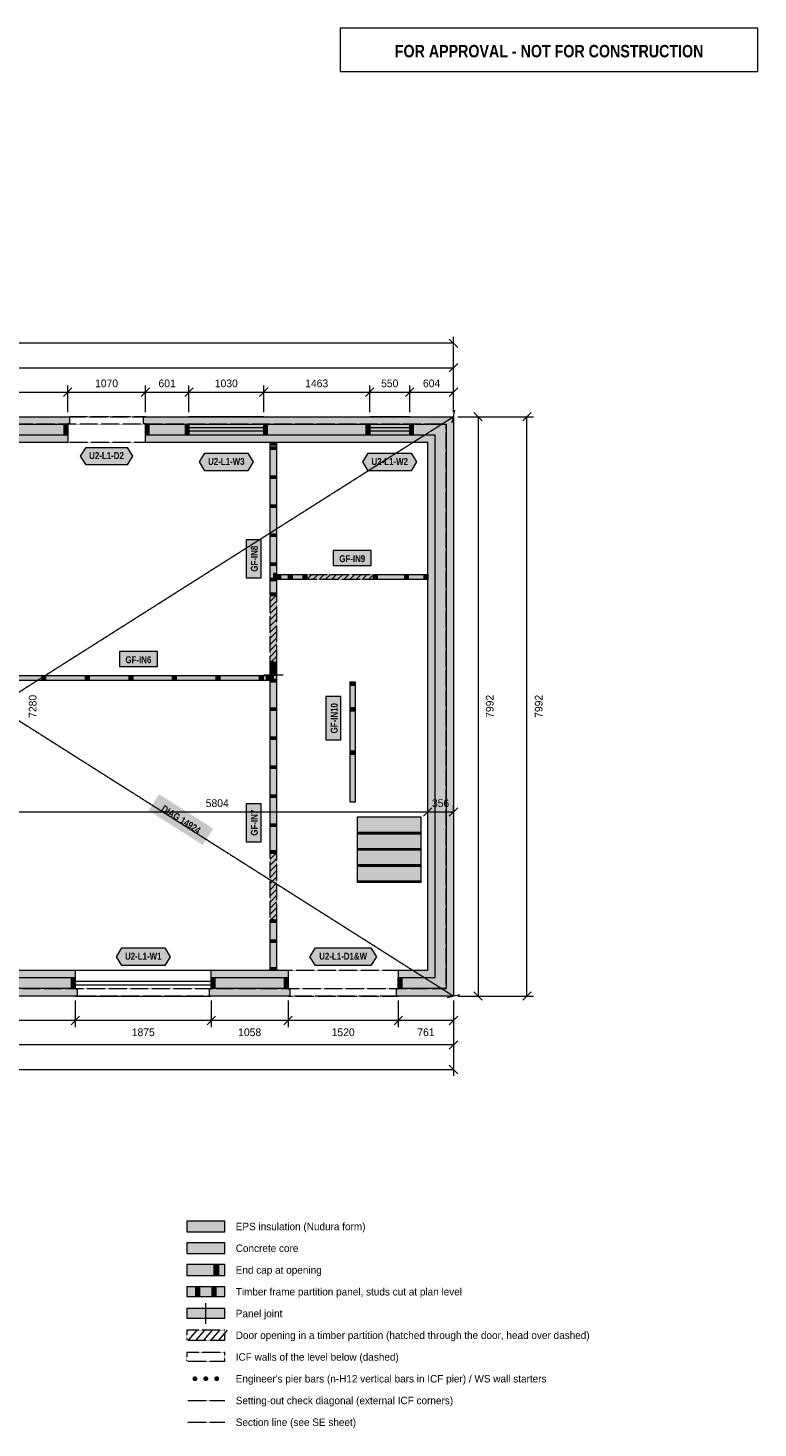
# Model space of a CAD drawing. Header units: millimetres. Extents: x -3973 to 16802, y -6172 to 13352.
# Tile 2 of 2: x 6738 to 16802, y -5958 to 13352. Entities that reach past the tile are written whole.
import ezdxf
from ezdxf.enums import TextEntityAlignment as Align

# ---------------------------------------------------------------- set-up
doc = ezdxf.new("R2010")
doc.units = ezdxf.units.MM
doc.linetypes.add('DASHED', pattern=[1.524, 1.27, -0.254])
for name, color, linetype in [('FILL-C_9E1A1A', 7, 'Continuous'), ('FILL-C_B2B2B5', 7, 'Continuous'), ('FILL-EPS', 7, 'Continuous'), ('FILL-TEAL_DK', 7, 'Continuous'), ('FILL-TIMBER', 7, 'Continuous'), ('FILL-WHITE', 7, 'Continuous'), ('LINE-C_85297A', 7, 'Continuous'), ('LINE-C_85297A-DASH', 7, 'DASHED'), ('LINE-INK', 7, 'Continuous'), ('LINE-INK-DASH', 7, 'DASHED'), ('LINE-RED', 7, 'Continuous'), ('LINE-RED-DASH', 7, 'DASHED'), ('LINE-STEEL_GREY', 7, 'Continuous'), ('LINE-STEEL_GREY-DASH', 7, 'DASHED'), ('LINE-TEAL_DK', 7, 'Continuous'), ('LINE-TIMBER_DK', 7, 'Continuous'), ('TEXT-C_85297A', 7, 'Continuous'), ('TEXT-INK', 7, 'Continuous'), ('TEXT-RED', 7, 'Continuous'), ('TEXT-TEAL_DK', 7, 'Continuous')]:
    doc.layers.add(name, color=color, linetype=linetype)
doc.styles.add('OpenSansCondensed-Bold', font='OpenSansCondensed-Bold.ttf')

msp = doc.modelspace()

# ---------------------------------------------------------------- hatches: boundary and pattern name
at = {"layer": 'FILL-C_9E1A1A', "true_color": 0x9e1a1a}
h = msp.add_hatch(color=24, dxfattribs=at)
h.dxf.hatch_style = 1
h.paths.add_polyline_path([(9073, -5278), (9072, -5269), (9069, -5261), (9063, -5254), (9056, -5249), (9048, -5245), (9040, -5244), (9031, -5245), (9023, -5249), (9016, -5254), (9010, -5261), (9007, -5269), (9006, -5278), (9007, -5287), (9010, -5295), (9016, -5302), (9023, -5307), (9031, -5311), (9040, -5312), (9048, -5311), (9056, -5307), (9063, -5302), (9069, -5295), (9072, -5287)])
h = msp.add_hatch(color=24, dxfattribs=at)
h.dxf.hatch_style = 1
h.paths.add_polyline_path([(9223, -5278), (9222, -5269), (9219, -5261), (9213, -5254), (9206, -5249), (9198, -5245), (9190, -5244), (9181, -5245), (9173, -5249), (9166, -5254), (9160, -5261), (9157, -5269), (9156, -5278), (9157, -5287), (9160, -5295), (9166, -5302), (9173, -5307), (9181, -5311), (9190, -5312), (9198, -5311), (9206, -5307), (9213, -5302), (9219, -5295), (9222, -5287)])
h = msp.add_hatch(color=24, dxfattribs=at)
h.dxf.hatch_style = 1
h.paths.add_polyline_path([(9373, -5278), (9372, -5269), (9369, -5261), (9363, -5254), (9356, -5249), (9348, -5245), (9340, -5244), (9331, -5245), (9323, -5249), (9316, -5254), (9310, -5261), (9307, -5269), (9306, -5278), (9307, -5287), (9310, -5295), (9316, -5302), (9323, -5307), (9331, -5311), (9340, -5312), (9348, -5311), (9356, -5307), (9363, -5302), (9369, -5295), (9372, -5287)])
at = {"layer": 'FILL-C_B2B2B5', "true_color": 0xb2b2b5}
h = msp.add_hatch(color=253, dxfattribs=at)
h.dxf.hatch_style = 1
h.paths.add_polyline_path([(5318, 7890), (7285, 7890), (7285, 7738), (6378, 7738), (6378, 254), (7390, 254), (7390, 102), (5215, 102), (5215, 254), (6226, 254), (6226, 7738), (5318, 7738)])
h = msp.add_hatch(color=253, dxfattribs=at)
h.dxf.hatch_style = 1
h.paths.add_polyline_path([(8356, 7890), (12502, 7890), (12502, 102), (11844, 102), (11844, 254), (12350, 254), (12350, 7738), (8356, 7738)])
h = msp.add_hatch(color=253, dxfattribs=at)
h.dxf.hatch_style = 1
h.paths.add_polyline_path([(9265, 254), (10323, 254), (10323, 102), (9265, 102)])
h = msp.add_hatch(color=253, dxfattribs=at)
h.dxf.hatch_style = 1
h.paths.add_polyline_path([(8927, -3553), (9452, -3553), (9452, -3403), (8927, -3403)])
at = {"layer": 'FILL-EPS', "true_color": 0xccffff}
h = msp.add_hatch(color=7, dxfattribs=at)
h.dxf.hatch_style = 1
h.paths.add_polyline_path([(5318, 7891), (5294, 7891), (5294, 7991), (7310, 7991), (7310, 7891), (7285, 7891), (7285, 7890), (5318, 7890)])
h = msp.add_hatch(color=7, dxfattribs=at)
h.dxf.hatch_style = 1
h.paths.add_polyline_path([(8356, 7891), (8331, 7891), (8331, 7991), (12604, 7991), (12604, 0), (11818, 0), (11818, 101), (11844, 101), (11844, 102), (12502, 102), (12502, 7890), (8356, 7890)])
h = msp.add_hatch(color=7, dxfattribs=at)
h.dxf.hatch_style = 1
h.paths.add_polyline_path([(7285, 7636), (6445, 7636), (6445, 356), (7390, 356), (7390, 254), (6378, 254), (6378, 7738), (7285, 7738)])
h = msp.add_hatch(color=7, dxfattribs=at)
h.dxf.hatch_style = 1
h.paths.add_polyline_path([(12248, 7636), (8356, 7636), (8356, 7738), (12350, 7738), (12350, 254), (11844, 254), (11844, 356), (12248, 356)])
h = msp.add_hatch(color=7, dxfattribs=at)
h.dxf.hatch_style = 1
h.paths.add_polyline_path([(9265, 356), (10323, 356), (10323, 254), (9265, 254)])
h = msp.add_hatch(color=7, dxfattribs=at)
h.dxf.hatch_style = 1
h.paths.add_polyline_path([(7390, 101), (7414, 101), (7414, 0), (5190, 0), (5190, 101), (5215, 101), (5215, 102), (7390, 102)])
h = msp.add_hatch(color=7, dxfattribs=at)
h.dxf.hatch_style = 1
h.paths.add_polyline_path([(9265, 101), (9265, 102), (10323, 102), (10323, 101), (10348, 101), (10348, 0), (9240, 0), (9240, 101)])
h = msp.add_hatch(color=7, dxfattribs=at)
h.dxf.hatch_style = 1
h.paths.add_polyline_path([(8927, -3253), (9452, -3253), (9452, -3103), (8927, -3103)])
h = msp.add_hatch(color=7, dxfattribs=at)
h.dxf.hatch_style = 1
h.paths.add_polyline_path([(8927, -3853), (9452, -3853), (9452, -3703), (8927, -3703)])
at = {"layer": 'FILL-TEAL_DK', "true_color": 0x006b5c}
h = msp.add_hatch(color=126, dxfattribs=at)
h.dxf.hatch_style = 1
h.paths.add_polyline_path([(7236, 7890), (7286, 7890), (7286, 7737), (7236, 7737)])
h = msp.add_hatch(color=126, dxfattribs=at)
h.dxf.hatch_style = 1
h.paths.add_polyline_path([(8356, 7890), (8406, 7890), (8406, 7737), (8356, 7737)])
h = msp.add_hatch(color=126, dxfattribs=at)
h.dxf.hatch_style = 1
h.paths.add_polyline_path([(8907, 7890), (8957, 7890), (8957, 7737), (8907, 7737)])
h = msp.add_hatch(color=126, dxfattribs=at)
h.dxf.hatch_style = 1
h.paths.add_polyline_path([(9987, 7890), (10037, 7890), (10037, 7737), (9987, 7737)])
h = msp.add_hatch(color=126, dxfattribs=at)
h.dxf.hatch_style = 1
h.paths.add_polyline_path([(11400, 7890), (11450, 7890), (11450, 7737), (11400, 7737)])
h = msp.add_hatch(color=126, dxfattribs=at)
h.dxf.hatch_style = 1
h.paths.add_polyline_path([(12000, 7890), (12050, 7890), (12050, 7737), (12000, 7737)])
h = msp.add_hatch(color=126, dxfattribs=at)
h.dxf.hatch_style = 1
h.paths.add_polyline_path([(7339, 254), (7390, 254), (7390, 102), (7339, 102)])
h = msp.add_hatch(color=126, dxfattribs=at)
h.dxf.hatch_style = 1
h.paths.add_polyline_path([(9265, 254), (9314, 254), (9314, 102), (9265, 102)])
h = msp.add_hatch(color=126, dxfattribs=at)
h.dxf.hatch_style = 1
h.paths.add_polyline_path([(10273, 254), (10323, 254), (10323, 102), (10273, 102)])
h = msp.add_hatch(color=126, dxfattribs=at)
h.dxf.hatch_style = 1
h.paths.add_polyline_path([(11843, 254), (11893, 254), (11893, 102), (11843, 102)])
h = msp.add_hatch(color=126, dxfattribs=at)
h.dxf.hatch_style = 1
h.paths.add_polyline_path([(9302, -3853), (9369, -3853), (9369, -3703), (9302, -3703)])
at = {"layer": 'FILL-TIMBER', "true_color": 0xeddbb8}
h = msp.add_hatch(color=254, dxfattribs=at)
h.dxf.hatch_style = 1
h.paths.add_polyline_path([(10166, 7635), (10166, 7612), (10166, 7597), (10132, 7597), (10078, 7597), (10078, 7621), (10078, 7635), (10112, 7635)])
h = msp.add_hatch(color=254, dxfattribs=at)
h.dxf.hatch_style = 1
h.paths.add_polyline_path([(10166, 7575), (10166, 7551), (10166, 7537), (10132, 7537), (10078, 7537), (10078, 7560), (10078, 7575), (10112, 7575)])
h = msp.add_hatch(color=254, dxfattribs=at)
h.dxf.hatch_style = 1
h.paths.add_polyline_path([(10166, 7175), (10166, 7151), (10166, 7137), (10132, 7137), (10078, 7137), (10078, 7160), (10078, 7175), (10112, 7175)])
h = msp.add_hatch(color=254, dxfattribs=at)
h.dxf.hatch_style = 1
h.paths.add_polyline_path([(10166, 6775), (10166, 6751), (10166, 6737), (10132, 6737), (10078, 6737), (10078, 6760), (10078, 6775), (10112, 6775)])
h = msp.add_hatch(color=254, dxfattribs=at)
h.dxf.hatch_style = 1
h.paths.add_polyline_path([(10166, 6375), (10166, 6351), (10166, 6337), (10132, 6337), (10078, 6337), (10078, 6360), (10078, 6375), (10112, 6375)])
h = msp.add_hatch(color=254, dxfattribs=at)
h.dxf.hatch_style = 1
h.paths.add_polyline_path([(10166, 5975), (10166, 5951), (10166, 5937), (10132, 5937), (10078, 5937), (10078, 5960), (10078, 5975), (10112, 5975)])
h = msp.add_hatch(color=254, dxfattribs=at)
h.dxf.hatch_style = 1
h.paths.add_polyline_path([(10166, 5833), (10166, 5790), (10166, 5763), (10152, 5763), (10128, 5763), (10128, 5805), (10128, 5833), (10143, 5833)])
h = msp.add_hatch(color=254, dxfattribs=at)
h.dxf.hatch_style = 1
h.paths.add_polyline_path([(10218, 5744), (10188, 5744), (10168, 5744), (10168, 5770), (10168, 5813), (10199, 5813), (10218, 5813), (10218, 5787)])
h = msp.add_hatch(color=254, dxfattribs=at)
h.dxf.hatch_style = 1
h.paths.add_polyline_path([(10381, 5744), (10350, 5744), (10331, 5744), (10331, 5770), (10331, 5813), (10361, 5813), (10381, 5813), (10381, 5787)])
h = msp.add_hatch(color=254, dxfattribs=at)
h.dxf.hatch_style = 1
h.paths.add_polyline_path([(10583, 5744), (10552, 5744), (10533, 5744), (10533, 5770), (10533, 5813), (10564, 5813), (10583, 5813), (10583, 5787)])
h = msp.add_hatch(color=254, dxfattribs=at)
h.dxf.hatch_style = 1
h.paths.add_polyline_path([(11551, 5744), (11520, 5744), (11501, 5744), (11501, 5770), (11501, 5813), (11532, 5813), (11551, 5813), (11551, 5787)])
h = msp.add_hatch(color=254, dxfattribs=at)
h.dxf.hatch_style = 1
h.paths.add_polyline_path([(11981, 5744), (11950, 5744), (11931, 5744), (11931, 5770), (11931, 5813), (11961, 5813), (11981, 5813), (11981, 5787)])
h = msp.add_hatch(color=254, dxfattribs=at)
h.dxf.hatch_style = 1
h.paths.add_polyline_path([(12248, 5744), (12217, 5744), (12198, 5744), (12198, 5770), (12198, 5813), (12229, 5813), (12248, 5813), (12248, 5787)])
h = msp.add_hatch(color=254, dxfattribs=at)
h.dxf.hatch_style = 1
h.paths.add_polyline_path([(10166, 5763), (10166, 5739), (10166, 5725), (10132, 5725), (10078, 5725), (10078, 5748), (10078, 5763), (10112, 5763)])
h = msp.add_hatch(color=254, dxfattribs=at)
h.dxf.hatch_style = 1
h.paths.add_polyline_path([(10166, 5561), (10166, 5537), (10166, 5523), (10132, 5523), (10078, 5523), (10078, 5546), (10078, 5561), (10112, 5561)])
h = msp.add_hatch(color=254, dxfattribs=at)
h.dxf.hatch_style = 1
h.paths.add_polyline_path([(10166, 4605), (10166, 4581), (10166, 4566), (10132, 4566), (10078, 4566), (10078, 4590), (10078, 4605), (10112, 4605)])
h = msp.add_hatch(color=254, dxfattribs=at)
h.dxf.hatch_style = 1
h.paths.add_polyline_path([(10166, 4467), (10166, 4443), (10166, 4428), (10132, 4428), (10078, 4428), (10078, 4452), (10078, 4467), (10112, 4467)])
h = msp.add_hatch(color=254, dxfattribs=at)
h.dxf.hatch_style = 1
h.paths.add_polyline_path([(6981, 4350), (6950, 4350), (6931, 4350), (6931, 4377), (6931, 4420), (6961, 4420), (6981, 4420), (6981, 4393)])
h = msp.add_hatch(color=254, dxfattribs=at)
h.dxf.hatch_style = 1
h.paths.add_polyline_path([(7581, 4350), (7550, 4350), (7531, 4350), (7531, 4377), (7531, 4420), (7561, 4420), (7581, 4420), (7581, 4393)])
h = msp.add_hatch(color=254, dxfattribs=at)
h.dxf.hatch_style = 1
h.paths.add_polyline_path([(8181, 4350), (8150, 4350), (8131, 4350), (8131, 4377), (8131, 4420), (8161, 4420), (8181, 4420), (8181, 4393)])
h = msp.add_hatch(color=254, dxfattribs=at)
h.dxf.hatch_style = 1
h.paths.add_polyline_path([(8781, 4350), (8750, 4350), (8731, 4350), (8731, 4377), (8731, 4420), (8761, 4420), (8781, 4420), (8781, 4393)])
h = msp.add_hatch(color=254, dxfattribs=at)
h.dxf.hatch_style = 1
h.paths.add_polyline_path([(9381, 4350), (9350, 4350), (9331, 4350), (9331, 4377), (9331, 4420), (9361, 4420), (9381, 4420), (9381, 4393)])
h = msp.add_hatch(color=254, dxfattribs=at)
h.dxf.hatch_style = 1
h.paths.add_polyline_path([(9981, 4350), (9950, 4350), (9931, 4350), (9931, 4377), (9931, 4420), (9961, 4420), (9981, 4420), (9981, 4393)])
h = msp.add_hatch(color=254, dxfattribs=at)
h.dxf.hatch_style = 1
h.paths.add_polyline_path([(10076, 4350), (10045, 4350), (10026, 4350), (10026, 4377), (10026, 4420), (10056, 4420), (10076, 4420), (10076, 4393)])
h = msp.add_hatch(color=254, dxfattribs=at)
h.dxf.hatch_style = 1
h.paths.add_polyline_path([(10116, 4426), (10116, 4391), (10116, 4369), (10101, 4369), (10078, 4369), (10078, 4404), (10078, 4426), (10092, 4426)])
h = msp.add_hatch(color=254, dxfattribs=at)
h.dxf.hatch_style = 1
h.paths.add_polyline_path([(10166, 4369), (10166, 4346), (10166, 4331), (10132, 4331), (10078, 4331), (10078, 4354), (10078, 4369), (10112, 4369)])
h = msp.add_hatch(color=254, dxfattribs=at)
h.dxf.hatch_style = 1
h.paths.add_polyline_path([(11248, 4301), (11248, 4282), (11221, 4282), (11178, 4282), (11178, 4313), (11178, 4332), (11205, 4332), (11248, 4332)])
h = msp.add_hatch(color=254, dxfattribs=at)
h.dxf.hatch_style = 1
h.paths.add_polyline_path([(10166, 3975), (10166, 3951), (10166, 3937), (10132, 3937), (10078, 3937), (10078, 3960), (10078, 3975), (10112, 3975)])
h = msp.add_hatch(color=254, dxfattribs=at)
h.dxf.hatch_style = 1
h.paths.add_polyline_path([(11248, 3953), (11248, 3931), (11216, 3931), (11178, 3931), (11178, 3958), (11178, 3981), (11209, 3981), (11248, 3981)])
h = msp.add_hatch(color=254, dxfattribs=at)
h.dxf.hatch_style = 1
h.paths.add_polyline_path([(10166, 3575), (10166, 3551), (10166, 3537), (10132, 3537), (10078, 3537), (10078, 3560), (10078, 3575), (10112, 3575)])
h = msp.add_hatch(color=254, dxfattribs=at)
h.dxf.hatch_style = 1
h.paths.add_polyline_path([(11248, 3361), (11248, 3331), (11203, 3331), (11178, 3331), (11178, 3349), (11178, 3381), (11221, 3381), (11248, 3381)])
h = msp.add_hatch(color=254, dxfattribs=at)
h.dxf.hatch_style = 1
h.paths.add_polyline_path([(10166, 3175), (10166, 3151), (10166, 3137), (10132, 3137), (10078, 3137), (10078, 3160), (10078, 3175), (10112, 3175)])
h = msp.add_hatch(color=254, dxfattribs=at)
h.dxf.hatch_style = 1
h.paths.add_polyline_path([(10166, 2775), (10166, 2751), (10166, 2737), (10132, 2737), (10078, 2737), (10078, 2760), (10078, 2775), (10112, 2775)])
h = msp.add_hatch(color=254, dxfattribs=at)
h.dxf.hatch_style = 1
h.paths.add_polyline_path([(10166, 2375), (10166, 2351), (10166, 2337), (10132, 2337), (10078, 2337), (10078, 2360), (10078, 2375), (10112, 2375)])
h = msp.add_hatch(color=254, dxfattribs=at)
h.dxf.hatch_style = 1
h.paths.add_polyline_path([(10166, 2008), (10166, 1984), (10166, 1969), (10132, 1969), (10078, 1969), (10078, 1993), (10078, 2008), (10112, 2008)])
h = msp.add_hatch(color=254, dxfattribs=at)
h.dxf.hatch_style = 1
h.paths.add_polyline_path([(10166, 1052), (10166, 1028), (10166, 1013), (10132, 1013), (10078, 1013), (10078, 1037), (10078, 1052), (10112, 1052)])
h = msp.add_hatch(color=254, dxfattribs=at)
h.dxf.hatch_style = 1
h.paths.add_polyline_path([(10166, 775), (10166, 751), (10166, 737), (10132, 737), (10078, 737), (10078, 760), (10078, 775), (10112, 775)])
h = msp.add_hatch(color=254, dxfattribs=at)
h.dxf.hatch_style = 1
h.paths.add_polyline_path([(10166, 394), (10166, 371), (10166, 356), (10132, 356), (10078, 356), (10078, 379), (10078, 394), (10112, 394)])
h = msp.add_hatch(color=254, dxfattribs=at)
h.dxf.hatch_style = 1
h.paths.add_polyline_path([(9047, -4145), (9107, -4145), (9107, -4010), (9047, -4010)])
h = msp.add_hatch(color=254, dxfattribs=at)
h.dxf.hatch_style = 1
h.paths.add_polyline_path([(9272, -4145), (9332, -4145), (9332, -4010), (9272, -4010)])
at = {"layer": 'FILL-WHITE', "true_color": 0xffffff}
h = msp.add_hatch(color=7, dxfattribs=at)
h.dxf.hatch_style = 1
h.paths.add_polyline_path([(7463, 7448), (7538, 7568), (8103, 7568), (8178, 7448), (8103, 7328), (7538, 7328)])
at = {"layer": 'FILL-WHITE', "true_color": 0xfaf5e8}
h = msp.add_hatch(color=7, dxfattribs=at)
h.dxf.hatch_style = 1
h.paths.add_polyline_path([(10078, 5975), (10078, 6337), (10078, 6360), (10078, 6375), (10078, 6737), (10078, 6760), (10078, 6775), (10078, 7137), (10078, 7160), (10078, 7175), (10078, 7537), (10078, 7560), (10078, 7575), (10078, 7597), (10078, 7621), (10078, 7635), (10112, 7635), (10166, 7635), (10166, 7612), (10166, 7597), (10166, 7575), (10166, 7551), (10166, 7537), (10166, 7175), (10166, 7151), (10166, 7137), (10166, 6775), (10166, 6751), (10166, 6737), (10166, 6375), (10166, 6351), (10166, 6337), (10166, 5975), (10166, 5951), (10166, 5937), (10166, 5833), (10166, 5790), (10166, 5763), (10166, 5739), (10166, 5725), (10166, 5561), (10166, 5537), (10166, 5523), (10132, 5523), (10078, 5523), (10078, 5546), (10078, 5561), (10078, 5725), (10078, 5748), (10078, 5763), (10078, 5937), (10078, 5960)])
at = {"layer": 'FILL-WHITE', "true_color": 0xffffff}
h = msp.add_hatch(color=7, dxfattribs=at)
h.dxf.hatch_style = 1
h.paths.add_polyline_path([(9101, 7366), (9176, 7486), (9767, 7486), (9842, 7366), (9767, 7246), (9176, 7246)])
h = msp.add_hatch(color=7, dxfattribs=at)
h.dxf.hatch_style = 1
h.paths.add_polyline_path([(11354, 7366), (11429, 7486), (12020, 7486), (12095, 7366), (12020, 7246), (11429, 7246)])
h = msp.add_hatch(color=7, dxfattribs=at)
h.dxf.hatch_style = 1
h.paths.add_polyline_path([(9951, 5770), (9951, 6294), (9744, 6294), (9744, 5770)])
h = msp.add_hatch(color=7, dxfattribs=at)
h.dxf.hatch_style = 1
h.paths.add_polyline_path([(10946, 5940), (11470, 5940), (11470, 6147), (10946, 6147)])
at = {"layer": 'FILL-WHITE', "true_color": 0xfaf5e8}
h = msp.add_hatch(color=7, dxfattribs=at)
h.dxf.hatch_style = 1
h.paths.add_polyline_path([(10168, 5744), (10168, 5770), (10168, 5813), (10199, 5813), (10218, 5813), (10331, 5813), (10361, 5813), (10381, 5813), (10533, 5813), (10564, 5813), (10583, 5813), (10583, 5787), (10583, 5744), (10552, 5744), (10533, 5744), (10381, 5744), (10350, 5744), (10331, 5744), (10218, 5744), (10188, 5744)])
at = {"layer": 'FILL-WHITE', "true_color": 0xffffff}
h = msp.add_hatch(color=7, dxfattribs=at)
h.dxf.hatch_style = 1
h.paths.add_polyline_path([(10583, 5744), (10583, 5813), (11501, 5813), (11501, 5744)])
at = {"layer": 'FILL-WHITE', "true_color": 0xfaf5e8}
h = msp.add_hatch(color=7, dxfattribs=at)
h.dxf.hatch_style = 1
h.paths.add_polyline_path([(11501, 5744), (11501, 5770), (11501, 5813), (11532, 5813), (11551, 5813), (11931, 5813), (11961, 5813), (11981, 5813), (12198, 5813), (12229, 5813), (12248, 5813), (12248, 5787), (12248, 5744), (12217, 5744), (12198, 5744), (11981, 5744), (11950, 5744), (11931, 5744), (11551, 5744), (11520, 5744)])
at = {"layer": 'FILL-WHITE', "true_color": 0xffffff}
h = msp.add_hatch(color=7, dxfattribs=at)
h.dxf.hatch_style = 1
h.paths.add_polyline_path([(10078, 4605), (10078, 5523), (10166, 5523), (10166, 4605)])
h = msp.add_hatch(color=7, dxfattribs=at)
h.dxf.hatch_style = 1
h.paths.add_polyline_path([(7998, 4546), (8522, 4546), (8522, 4753), (7998, 4753)])
at = {"layer": 'FILL-WHITE', "true_color": 0xfaf5e8}
h = msp.add_hatch(color=7, dxfattribs=at)
h.dxf.hatch_style = 1
h.paths.add_polyline_path([(10132, 4428), (10078, 4428), (10078, 4452), (10078, 4467), (10078, 4566), (10078, 4590), (10078, 4605), (10112, 4605), (10166, 4605), (10166, 4581), (10166, 4566), (10166, 4467), (10166, 4443), (10166, 4428)])
h = msp.add_hatch(color=7, dxfattribs=at)
h.dxf.hatch_style = 1
h.paths.add_polyline_path([(6445, 4377), (6445, 4420), (6476, 4420), (6495, 4420), (6931, 4420), (6961, 4420), (6981, 4420), (7531, 4420), (7561, 4420), (7581, 4420), (8131, 4420), (8161, 4420), (8181, 4420), (8731, 4420), (8761, 4420), (8781, 4420), (9331, 4420), (9361, 4420), (9381, 4420), (9931, 4420), (9961, 4420), (9981, 4420), (10026, 4420), (10056, 4420), (10076, 4420), (10076, 4393), (10076, 4350), (10045, 4350), (10026, 4350), (9981, 4350), (9950, 4350), (9931, 4350), (9381, 4350), (9350, 4350), (9331, 4350), (8781, 4350), (8750, 4350), (8731, 4350), (8181, 4350), (8150, 4350), (8131, 4350), (7581, 4350), (7550, 4350), (7531, 4350), (6981, 4350), (6950, 4350), (6931, 4350), (6495, 4350), (6464, 4350), (6445, 4350)])
h = msp.add_hatch(color=7, dxfattribs=at)
h.dxf.hatch_style = 1
h.paths.add_polyline_path([(10166, 2008), (10166, 1984), (10166, 1969), (10132, 1969), (10078, 1969), (10078, 1993), (10078, 2008), (10078, 2337), (10078, 2360), (10078, 2375), (10078, 2737), (10078, 2760), (10078, 2775), (10078, 3137), (10078, 3160), (10078, 3175), (10078, 3537), (10078, 3560), (10078, 3575), (10078, 3937), (10078, 3960), (10078, 3975), (10078, 4331), (10078, 4354), (10078, 4369), (10078, 4404), (10078, 4426), (10092, 4426), (10116, 4426), (10166, 4426), (10166, 4369), (10166, 4346), (10166, 4331), (10166, 3975), (10166, 3951), (10166, 3937), (10166, 3575), (10166, 3551), (10166, 3537), (10166, 3175), (10166, 3151), (10166, 3137), (10166, 2775), (10166, 2751), (10166, 2737), (10166, 2375), (10166, 2351), (10166, 2337)])
h = msp.add_hatch(color=7, dxfattribs=at)
h.dxf.hatch_style = 1
h.paths.add_polyline_path([(11248, 2675), (11178, 2675), (11178, 3331), (11178, 3349), (11178, 3381), (11178, 3931), (11178, 3958), (11178, 3981), (11178, 4282), (11178, 4313), (11178, 4332), (11205, 4332), (11248, 4332), (11248, 4301), (11248, 4282), (11248, 3981), (11248, 3953), (11248, 3931), (11248, 3381), (11248, 3361), (11248, 3331)])
at = {"layer": 'FILL-WHITE', "true_color": 0xffffff}
h = msp.add_hatch(color=7, dxfattribs=at)
h.dxf.hatch_style = 1
h.paths.add_polyline_path([(11052, 3533), (11052, 4130), (10844, 4130), (10844, 3533)])
h = msp.add_hatch(color=7, dxfattribs=at)
h.dxf.hatch_style = 1
h.paths.add_polyline_path([(8401, 2558), (9148, 2084), (9292, 2310), (8544, 2784)])
h = msp.add_hatch(color=7, dxfattribs=at)
h.dxf.hatch_style = 1
h.paths.add_polyline_path([(9951, 2129), (9951, 2653), (9744, 2653), (9744, 2129)])
h = msp.add_hatch(color=7, dxfattribs=at)
h.dxf.hatch_style = 1
h.paths.add_polyline_path([(11280, 2473), (12153, 2473), (12153, 2234), (11280, 2234)])
h = msp.add_hatch(color=7, dxfattribs=at)
h.dxf.hatch_style = 1
h.paths.add_polyline_path([(11280, 2259), (12153, 2259), (12153, 2250), (11280, 2250)])
h = msp.add_hatch(color=7, dxfattribs=at)
h.dxf.hatch_style = 1
h.paths.add_polyline_path([(11280, 2250), (12153, 2250), (12153, 2011), (11280, 2011)])
h = msp.add_hatch(color=7, dxfattribs=at)
h.dxf.hatch_style = 1
h.paths.add_polyline_path([(10078, 1052), (10078, 1969), (10166, 1969), (10166, 1052)])
h = msp.add_hatch(color=7, dxfattribs=at)
h.dxf.hatch_style = 1
h.paths.add_polyline_path([(11280, 2036), (12153, 2036), (12153, 2027), (11280, 2027)])
h = msp.add_hatch(color=7, dxfattribs=at)
h.dxf.hatch_style = 1
h.paths.add_polyline_path([(11280, 2027), (12153, 2027), (12153, 1788), (11280, 1788)])
h = msp.add_hatch(color=7, dxfattribs=at)
h.dxf.hatch_style = 1
h.paths.add_polyline_path([(11280, 1813), (12153, 1813), (12153, 1804), (11280, 1804)])
h = msp.add_hatch(color=7, dxfattribs=at)
h.dxf.hatch_style = 1
h.paths.add_polyline_path([(11280, 1804), (12153, 1804), (12153, 1565), (11280, 1565)])
h = msp.add_hatch(color=7, dxfattribs=at)
h.dxf.hatch_style = 1
h.paths.add_polyline_path([(11280, 1590), (12153, 1590), (12153, 1581), (11280, 1581)])
at = {"layer": 'FILL-WHITE', "true_color": 0xfaf5e8}
h = msp.add_hatch(color=7, dxfattribs=at)
h.dxf.hatch_style = 1
h.paths.add_polyline_path([(10166, 356), (10132, 356), (10078, 356), (10078, 379), (10078, 394), (10078, 737), (10078, 760), (10078, 775), (10078, 1013), (10078, 1037), (10078, 1052), (10112, 1052), (10166, 1052), (10166, 1028), (10166, 1013), (10166, 775), (10166, 751), (10166, 737), (10166, 394), (10166, 371)])
at = {"layer": 'FILL-WHITE', "true_color": 0xffffff}
h = msp.add_hatch(color=7, dxfattribs=at)
h.dxf.hatch_style = 1
h.paths.add_polyline_path([(7956, 543), (8031, 663), (8623, 663), (8698, 543), (8623, 423), (8031, 423)])
h = msp.add_hatch(color=7, dxfattribs=at)
h.dxf.hatch_style = 1
h.paths.add_polyline_path([(10625, 543), (10700, 663), (11466, 663), (11541, 543), (11466, 423), (10700, 423)])
at = {"layer": 'FILL-WHITE', "true_color": 0xfaf5e8}
h = msp.add_hatch(color=7, dxfattribs=at)
h.dxf.hatch_style = 1
h.paths.add_polyline_path([(8927, -4145), (9452, -4145), (9452, -4010), (8927, -4010)])
h = msp.add_hatch(color=7, dxfattribs=at)
h.dxf.hatch_style = 1
h.paths.add_polyline_path([(8927, -4445), (9452, -4445), (9452, -4310), (8927, -4310)])

# ---------------------------------------------------------------- linework, layer by layer
at = {"layer": 'LINE-C_85297A', "lineweight": 5}
for p, q in [((12584, 7904), (12624, 8079)), ((12516, -20), (12692, 20))]:
    msp.add_line(p, q, dxfattribs=at)
at = {"layer": 'LINE-C_85297A-DASH', "lineweight": 5}
for p, q in [((0, 0), (12604, 7991)), ((0, 7991), (12604, 0)), ((8927, -5578), (9452, -5578))]:
    msp.add_line(p, q, dxfattribs=at)
at = {"layer": 'LINE-INK', "lineweight": 5}
for p, q in [((12604, 8051), (12604, 9094)), ((12604, 9004), (0, 9004)), ((12662, 8946), (12546, 9062)), ((12546, 8608), (12662, 8725)), ((12604, 8051), (12604, 8756)), ((0, 8666), (12604, 8666)), ((0, 8329), (12604, 8329)), ((7227, 8271), (7344, 8387)), ((7286, 8051), (7286, 8419)), ((8297, 8271), (8414, 8387)), ((8356, 8051), (8356, 8419)), ((8898, 8271), (9015, 8387)), ((8957, 8051), (8957, 8419)), ((9928, 8271), (10045, 8387)), ((9987, 8051), (9987, 8419)), ((11391, 8271), (11508, 8387)), ((11450, 8051), (11450, 8419)), ((11941, 8271), (12058, 8387)), ((12000, 8051), (12000, 8419)), ((12546, 8271), (12662, 8387)), ((12604, 8051), (12604, 8419)), ((9987, 7991), (8957, 7991)), ((12000, 7991), (11450, 7991)), ((12664, 7991), (13032, 7991)), ((12664, 7991), (13706, 7991)), ((12883, 8050), (13000, 7933)), ((12942, 7991), (12942, 0)), ((13558, 7933), (13675, 8050)), ((13616, 0), (13616, 7991)), ((9987, 7839), (8957, 7839)), ((9987, 7789), (8957, 7789)), ((12000, 7839), (11450, 7839)), ((12000, 7789), (11450, 7789)), ((9987, 7636), (8957, 7636)), ((12000, 7636), (11450, 7636)), ((10257, 4428), (9988, 4428)), ((0, 2540), (12604, 2540)), ((12190, 2481), (12307, 2598)), ((12248, 2540), (12248, 2630)), ((12546, 2481), (12662, 2598)), ((12604, 2540), (12604, 2630)), ((7390, 356), (9265, 356)), ((7390, 203), (9265, 203)), ((7390, 153), (9265, 153)), ((7390, 0), (9265, 0)), ((12664, 0), (13032, 0)), ((12664, 0), (13706, 0)), ((12883, 58), (13000, -58)), ((13558, -58), (13675, 58)), ((7390, -60), (7390, -428)), ((9265, -60), (9265, -428)), ((10323, -60), (10323, -428)), ((11843, -60), (11843, -428)), ((12604, -60), (12604, -428)), ((12604, -60), (12604, -765)), ((12604, -60), (12604, -1102)), ((12604, -338), (0, -338)), ((7448, -279), (7331, -396)), ((9323, -279), (9206, -396)), ((10381, -279), (10265, -396)), ((11901, -279), (11785, -396)), ((12662, -279), (12546, -396)), ((12604, -675), (0, -675)), ((12662, -617), (12546, -733)), ((12546, -954), (12662, -1071)), ((0, -1012), (12604, -1012)), ((9190, -4520), (9190, -4236))]:
    msp.add_line(p, q, dxfattribs=at)
for points in [[(6159, 7636), (5318, 7636), (5318, 7891), (5294, 7891), (5294, 7991), (7310, 7991), (7310, 7891), (7285, 7891), (7285, 7636), (6445, 7636), (6445, 356), (7390, 356), (7390, 101), (7414, 101), (7414, 0), (5190, 0), (5190, 101), (5215, 101), (5215, 356), (6159, 356)], [(12248, 356), (12248, 7636), (8356, 7636), (8356, 7891), (8331, 7891), (8331, 7991), (12604, 7991), (12604, 0), (11818, 0), (11818, 101), (11844, 101), (11844, 356)], [(10078, 5975), (10078, 6337), (10078, 6360), (10078, 6375), (10078, 6737), (10078, 6760), (10078, 6775), (10078, 7137), (10078, 7160), (10078, 7175), (10078, 7537), (10078, 7560), (10078, 7575), (10078, 7597), (10078, 7621), (10078, 7635), (10112, 7635), (10166, 7635), (10166, 7612), (10166, 7597), (10166, 7575), (10166, 7551), (10166, 7537), (10166, 7175), (10166, 7151), (10166, 7137), (10166, 6775), (10166, 6751), (10166, 6737), (10166, 6375), (10166, 6351), (10166, 6337), (10166, 5975), (10166, 5951), (10166, 5937), (10166, 5833), (10166, 5790), (10166, 5763), (10166, 5739), (10166, 5725), (10166, 5561), (10166, 5537), (10166, 5523), (10132, 5523), (10078, 5523), (10078, 5546), (10078, 5561), (10078, 5725), (10078, 5748), (10078, 5763), (10078, 5937), (10078, 5960)], [(9951, 5770), (9951, 6294), (9744, 6294), (9744, 5770)], [(10946, 5940), (11470, 5940), (11470, 6147), (10946, 6147)], [(10168, 5744), (10168, 5770), (10168, 5813), (10168, 5813), (10199, 5813), (10218, 5813), (10331, 5813), (10361, 5813), (10381, 5813), (10533, 5813), (10564, 5813), (10583, 5813), (10583, 5813), (10583, 5787), (10583, 5744), (10583, 5744), (10552, 5744), (10533, 5744), (10381, 5744), (10350, 5744), (10331, 5744), (10218, 5744), (10188, 5744), (10168, 5744)], [(11501, 5744), (11501, 5744), (11501, 5744), (11501, 5770), (11501, 5813), (11501, 5813), (11501, 5813), (11501, 5813), (11532, 5813), (11551, 5813), (11931, 5813), (11961, 5813), (11981, 5813), (12198, 5813), (12229, 5813), (12248, 5813), (12248, 5813), (12248, 5813), (12248, 5813), (12248, 5787), (12248, 5744), (12248, 5744), (12248, 5744), (12248, 5744), (12217, 5744), (12198, 5744), (11981, 5744), (11950, 5744), (11931, 5744), (11551, 5744), (11520, 5744), (11501, 5744)], [(7998, 4546), (8522, 4546), (8522, 4753), (7998, 4753)], [(10132, 4428), (10078, 4428), (10078, 4452), (10078, 4467), (10078, 4566), (10078, 4590), (10078, 4605), (10112, 4605), (10166, 4605), (10166, 4581), (10166, 4566), (10166, 4467), (10166, 4443), (10166, 4428)], [(10166, 2008), (10166, 1984), (10166, 1969), (10166, 1969), (10166, 1969), (10166, 1969), (10132, 1969), (10078, 1969), (10078, 1969), (10078, 1969), (10078, 1969), (10078, 1993), (10078, 2008), (10078, 2337), (10078, 2360), (10078, 2375), (10078, 2737), (10078, 2760), (10078, 2775), (10078, 3137), (10078, 3160), (10078, 3175), (10078, 3537), (10078, 3560), (10078, 3575), (10078, 3937), (10078, 3960), (10078, 3975), (10078, 4331), (10078, 4354), (10078, 4369), (10078, 4404), (10078, 4426), (10078, 4426), (10078, 4426), (10078, 4426), (10092, 4426), (10116, 4426), (10166, 4426), (10166, 4426), (10166, 4426), (10166, 4426), (10166, 4369), (10166, 4346), (10166, 4331), (10166, 3975), (10166, 3951), (10166, 3937), (10166, 3575), (10166, 3551), (10166, 3537), (10166, 3175), (10166, 3151), (10166, 3137), (10166, 2775), (10166, 2751), (10166, 2737), (10166, 2375), (10166, 2351), (10166, 2337)], [(11248, 2675), (11178, 2675), (11178, 3331), (11178, 3349), (11178, 3381), (11178, 3931), (11178, 3958), (11178, 3981), (11178, 4282), (11178, 4313), (11178, 4332), (11205, 4332), (11248, 4332), (11248, 4301), (11248, 4282), (11248, 3981), (11248, 3953), (11248, 3931), (11248, 3381), (11248, 3361), (11248, 3331)], [(11052, 3533), (11052, 4130), (10844, 4130), (10844, 3533)], [(9951, 2129), (9951, 2653), (9744, 2653), (9744, 2129)], [(11280, 2473), (12153, 2473), (12153, 2234), (11280, 2234)], [(11280, 2259), (11280, 2259), (11280, 2259), (12153, 2259), (12153, 2250), (12153, 2250), (12153, 2250), (12153, 2250), (11280, 2250), (11280, 2259)], [(11280, 2250), (12153, 2250), (12153, 2011), (11280, 2011)], [(11280, 2036), (11280, 2036), (12153, 2036), (12153, 2027), (12153, 2027), (11280, 2027)], [(11280, 2027), (12153, 2027), (12153, 1788), (11280, 1788)], [(11280, 1813), (11280, 1813), (12153, 1813), (12153, 1804), (12153, 1804), (11280, 1804)], [(11280, 1804), (12153, 1804), (12153, 1565), (11280, 1565)], [(11280, 1590), (11280, 1590), (12153, 1590), (12153, 1581), (12153, 1581), (11280, 1581)], [(10166, 356), (10166, 356), (10166, 356), (10132, 356), (10078, 356), (10078, 356), (10078, 356), (10078, 356), (10078, 379), (10078, 394), (10078, 737), (10078, 760), (10078, 775), (10078, 1013), (10078, 1037), (10078, 1052), (10078, 1052), (10078, 1052), (10078, 1052), (10112, 1052), (10166, 1052), (10166, 1052), (10166, 1052), (10166, 1052), (10166, 1028), (10166, 1013), (10166, 775), (10166, 751), (10166, 737), (10166, 394), (10166, 371), (10166, 356)], [(9240, 101), (9265, 101), (9265, 356), (10323, 356), (10323, 101), (10348, 101), (10348, 0), (9240, 0)], [(8927, -3253), (9452, -3253), (9452, -3103), (8927, -3103)], [(8927, -3853), (9452, -3853), (9452, -3703), (8927, -3703)], [(8927, -4145), (9452, -4145), (9452, -4010), (8927, -4010)], [(8927, -4445), (9452, -4445), (9452, -4310), (8927, -4310)]]:
    msp.add_lwpolyline(points, close=True, dxfattribs=at)
msp.add_lwpolyline([(6495, 4420), (6931, 4420), (6961, 4420), (6981, 4420), (7531, 4420), (7561, 4420), (7581, 4420), (8131, 4420), (8161, 4420), (8181, 4420), (8731, 4420), (8761, 4420), (8781, 4420), (9331, 4420), (9361, 4420), (9381, 4420), (9931, 4420), (9961, 4420), (9981, 4420), (10026, 4420), (10056, 4420), (10076, 4420), (10076, 4393), (10076, 4350), (10045, 4350), (10026, 4350), (9981, 4350), (9950, 4350), (9931, 4350), (9381, 4350), (9350, 4350), (9331, 4350), (8781, 4350), (8750, 4350), (8731, 4350), (8181, 4350), (8150, 4350), (8131, 4350), (7581, 4350), (7550, 4350), (7531, 4350), (6981, 4350), (6950, 4350), (6931, 4350), (6495, 4350)], dxfattribs=at)
at = {"layer": 'LINE-INK-DASH', "lineweight": 5}
for p, q in [((8356, 7991), (7286, 7991)), ((8356, 7636), (7286, 7636)), ((10323, 356), (11843, 356)), ((10323, 0), (11843, 0))]:
    msp.add_line(p, q, dxfattribs=at)
for points in [[(10583, 5744), (10583, 5813), (11501, 5813), (11501, 5744)], [(10078, 4605), (10078, 5523), (10166, 5523), (10166, 4605)], [(10078, 1052), (10078, 1969), (10166, 1969), (10166, 1052)], [(8927, -4745), (9452, -4745), (9452, -4610), (8927, -4610)]]:
    msp.add_lwpolyline(points, close=True, dxfattribs=at)
at = {"layer": 'LINE-RED', "lineweight": 5}
msp.add_lwpolyline([(11043, 12752), (16802, 12752), (16802, 13352), (11043, 13352)], close=True, dxfattribs=at)
at = {"layer": 'LINE-RED-DASH', "lineweight": 5}
msp.add_line((8927, -5878), (9452, -5878), dxfattribs=at)
at = {"layer": 'LINE-STEEL_GREY', "lineweight": 5}
for points in [[(5318, 7890), (7285, 7890), (7285, 7738), (6378, 7738), (6378, 254), (7390, 254), (7390, 102), (5215, 102), (5215, 254), (6226, 254), (6226, 7738), (5318, 7738)], [(8356, 7890), (12502, 7890), (12502, 102), (11844, 102), (11844, 254), (12350, 254), (12350, 7738), (8356, 7738)], [(9265, 254), (10323, 254), (10323, 102), (9265, 102)], [(8927, -3553), (9452, -3553), (9452, -3403), (8927, -3403)]]:
    msp.add_lwpolyline(points, close=True, dxfattribs=at)
at = {"layer": 'LINE-STEEL_GREY-DASH', "lineweight": 5}
for points in [[(-2, 7993), (0, 7991), (12604, 7991), (12605, 7993), (12607, 7994), (12607, 7994), (12606, 7993), (12605, 7993), (12604, 7991), (12604, 0), (12604, 0), (12604, 0), (12605, -1), (12605, -1), (12604, 0), (12604, 0), (0, 0), (0, 7991)], [(12502, 7890), (102, 7890), (102, 102), (12502, 102)], [(8927, -5038), (9452, -5038), (9452, -4918), (8927, -4918)]]:
    msp.add_lwpolyline(points, close=True, dxfattribs=at)
at = {"layer": 'LINE-TEAL_DK', "lineweight": 5}
for points in [[(7236, 7890), (7286, 7890), (7286, 7737), (7236, 7737)], [(8356, 7890), (8406, 7890), (8406, 7737), (8356, 7737)], [(8907, 7890), (8957, 7890), (8957, 7737), (8907, 7737)], [(9987, 7890), (10037, 7890), (10037, 7737), (9987, 7737)], [(11400, 7890), (11450, 7890), (11450, 7737), (11400, 7737)], [(12000, 7890), (12050, 7890), (12050, 7737), (12000, 7737)], [(7463, 7448), (7538, 7568), (8103, 7568), (8178, 7448), (8103, 7328), (7538, 7328)], [(9101, 7366), (9176, 7486), (9767, 7486), (9842, 7366), (9767, 7246), (9176, 7246)], [(11354, 7366), (11429, 7486), (12020, 7486), (12095, 7366), (12020, 7246), (11429, 7246)], [(7956, 543), (8031, 663), (8623, 663), (8698, 543), (8623, 423), (8031, 423)], [(10625, 543), (10700, 663), (11466, 663), (11541, 543), (11466, 423), (10700, 423)], [(7339, 254), (7390, 254), (7390, 102), (7339, 102)], [(9265, 254), (9314, 254), (9314, 102), (9265, 102)], [(10273, 254), (10323, 254), (10323, 102), (10273, 102)], [(11843, 254), (11893, 254), (11893, 102), (11843, 102)], [(9302, -3853), (9369, -3853), (9369, -3703), (9302, -3703)]]:
    msp.add_lwpolyline(points, close=True, dxfattribs=at)
at = {"layer": 'LINE-TIMBER_DK', "lineweight": 5}
for p, q in [((10583, 5744), (10652, 5813)), ((10667, 5744), (10737, 5813)), ((10752, 5744), (10822, 5813)), ((10837, 5744), (10907, 5813)), ((10922, 5744), (10992, 5813)), ((11007, 5744), (11077, 5813)), ((11092, 5744), (11162, 5813)), ((11176, 5744), (11246, 5813)), ((11261, 5744), (11331, 5813)), ((11346, 5744), (11416, 5813)), ((11431, 5744), (11501, 5813)), ((10078, 5443), (10157, 5523)), ((10078, 5358), (10166, 5447)), ((10078, 5274), (10166, 5363)), ((10078, 5189), (10166, 5278)), ((10078, 5104), (10166, 5193)), ((10078, 5019), (10166, 5108)), ((10078, 4934), (10166, 5023)), ((10078, 4849), (10166, 4938)), ((10078, 4764), (10166, 4853)), ((10078, 4680), (10166, 4769)), ((10087, 4605), (10166, 4684)), ((10078, 1890), (10157, 1969)), ((10078, 1805), (10166, 1894)), ((10078, 1721), (10166, 1810)), ((10078, 1636), (10166, 1725)), ((10078, 1551), (10166, 1640)), ((10078, 1466), (10166, 1555)), ((10078, 1381), (10166, 1470)), ((10078, 1296), (10166, 1385)), ((10078, 1211), (10166, 1300)), ((10078, 1127), (10166, 1216)), ((10087, 1052), (10166, 1131)), ((8950, -4745), (9070, -4610)), ((9055, -4745), (9175, -4610)), ((9160, -4745), (9280, -4610)), ((9265, -4745), (9384, -4610)), ((9369, -4745), (9490, -4610))]:
    msp.add_line(p, q, dxfattribs=at)
for points in [[(10166, 7635), (10166, 7612), (10166, 7597), (10132, 7597), (10078, 7597), (10078, 7621), (10078, 7635), (10112, 7635)], [(10166, 7575), (10166, 7551), (10166, 7537), (10132, 7537), (10078, 7537), (10078, 7560), (10078, 7575), (10112, 7575)], [(10166, 7175), (10166, 7151), (10166, 7137), (10132, 7137), (10078, 7137), (10078, 7160), (10078, 7175), (10112, 7175)], [(10166, 6775), (10166, 6751), (10166, 6737), (10132, 6737), (10078, 6737), (10078, 6760), (10078, 6775), (10112, 6775)], [(10166, 6375), (10166, 6351), (10166, 6337), (10132, 6337), (10078, 6337), (10078, 6360), (10078, 6375), (10112, 6375)], [(10166, 5975), (10166, 5951), (10166, 5937), (10132, 5937), (10078, 5937), (10078, 5960), (10078, 5975), (10112, 5975)], [(10166, 5833), (10166, 5790), (10166, 5763), (10152, 5763), (10128, 5763), (10128, 5805), (10128, 5833), (10143, 5833)], [(10218, 5744), (10188, 5744), (10168, 5744), (10168, 5770), (10168, 5813), (10199, 5813), (10218, 5813), (10218, 5787)], [(10381, 5744), (10350, 5744), (10331, 5744), (10331, 5770), (10331, 5813), (10361, 5813), (10381, 5813), (10381, 5787)], [(10583, 5744), (10552, 5744), (10533, 5744), (10533, 5770), (10533, 5813), (10564, 5813), (10583, 5813), (10583, 5787)], [(11551, 5744), (11520, 5744), (11501, 5744), (11501, 5770), (11501, 5813), (11532, 5813), (11551, 5813), (11551, 5787)], [(11981, 5744), (11950, 5744), (11931, 5744), (11931, 5770), (11931, 5813), (11961, 5813), (11981, 5813), (11981, 5787)], [(12248, 5744), (12217, 5744), (12198, 5744), (12198, 5770), (12198, 5813), (12229, 5813), (12248, 5813), (12248, 5787)], [(10166, 5763), (10166, 5739), (10166, 5725), (10132, 5725), (10078, 5725), (10078, 5748), (10078, 5763), (10112, 5763)], [(10166, 5561), (10166, 5537), (10166, 5523), (10132, 5523), (10078, 5523), (10078, 5546), (10078, 5561), (10112, 5561)], [(10166, 4605), (10166, 4581), (10166, 4566), (10132, 4566), (10078, 4566), (10078, 4590), (10078, 4605), (10112, 4605)], [(10166, 4467), (10166, 4443), (10166, 4428), (10132, 4428), (10078, 4428), (10078, 4452), (10078, 4467), (10112, 4467)], [(6981, 4350), (6950, 4350), (6931, 4350), (6931, 4377), (6931, 4420), (6961, 4420), (6981, 4420), (6981, 4393)], [(7581, 4350), (7550, 4350), (7531, 4350), (7531, 4377), (7531, 4420), (7561, 4420), (7581, 4420), (7581, 4393)], [(8181, 4350), (8150, 4350), (8131, 4350), (8131, 4377), (8131, 4420), (8161, 4420), (8181, 4420), (8181, 4393)], [(8781, 4350), (8750, 4350), (8731, 4350), (8731, 4377), (8731, 4420), (8761, 4420), (8781, 4420), (8781, 4393)], [(9381, 4350), (9350, 4350), (9331, 4350), (9331, 4377), (9331, 4420), (9361, 4420), (9381, 4420), (9381, 4393)], [(9981, 4350), (9950, 4350), (9931, 4350), (9931, 4377), (9931, 4420), (9961, 4420), (9981, 4420), (9981, 4393)], [(10076, 4350), (10045, 4350), (10026, 4350), (10026, 4377), (10026, 4420), (10056, 4420), (10076, 4420), (10076, 4393)], [(10116, 4426), (10116, 4391), (10116, 4369), (10101, 4369), (10078, 4369), (10078, 4404), (10078, 4426), (10092, 4426)], [(10166, 4369), (10166, 4346), (10166, 4331), (10132, 4331), (10078, 4331), (10078, 4354), (10078, 4369), (10112, 4369)], [(11248, 4301), (11248, 4282), (11221, 4282), (11178, 4282), (11178, 4313), (11178, 4332), (11205, 4332), (11248, 4332)], [(10166, 3975), (10166, 3951), (10166, 3937), (10132, 3937), (10078, 3937), (10078, 3960), (10078, 3975), (10112, 3975)], [(11248, 3953), (11248, 3931), (11216, 3931), (11178, 3931), (11178, 3958), (11178, 3981), (11209, 3981), (11248, 3981)], [(10166, 3575), (10166, 3551), (10166, 3537), (10132, 3537), (10078, 3537), (10078, 3560), (10078, 3575), (10112, 3575)], [(11248, 3361), (11248, 3331), (11203, 3331), (11178, 3331), (11178, 3349), (11178, 3381), (11221, 3381), (11248, 3381)], [(10166, 3175), (10166, 3151), (10166, 3137), (10132, 3137), (10078, 3137), (10078, 3160), (10078, 3175), (10112, 3175)], [(10166, 2775), (10166, 2751), (10166, 2737), (10132, 2737), (10078, 2737), (10078, 2760), (10078, 2775), (10112, 2775)], [(10166, 2375), (10166, 2351), (10166, 2337), (10132, 2337), (10078, 2337), (10078, 2360), (10078, 2375), (10112, 2375)], [(10166, 2008), (10166, 1984), (10166, 1969), (10132, 1969), (10078, 1969), (10078, 1993), (10078, 2008), (10112, 2008)], [(10166, 1052), (10166, 1028), (10166, 1013), (10132, 1013), (10078, 1013), (10078, 1037), (10078, 1052), (10112, 1052)], [(10166, 775), (10166, 751), (10166, 737), (10132, 737), (10078, 737), (10078, 760), (10078, 775), (10112, 775)], [(10166, 394), (10166, 371), (10166, 356), (10132, 356), (10078, 356), (10078, 379), (10078, 394), (10112, 394)], [(9047, -4145), (9107, -4145), (9107, -4010), (9047, -4010)], [(9272, -4145), (9332, -4145), (9332, -4010), (9272, -4010)]]:
    msp.add_lwpolyline(points, close=True, dxfattribs=at)

# ---------------------------------------------------------------- texts
at = {"layer": 'TEXT-C_85297A', "style": 'OpenSansCondensed-Bold'}
msp.add_text('DIAG 14924', height=95.2, rotation=-32.3765, dxfattribs=at).set_placement((8823, 2397), align=Align.CENTER)
at = {"layer": 'TEXT-INK'}
for s, p in [('1070', (7821, 8397)), ('601', (8656, 8397)), ('1030', (9472, 8397)), ('1463', (10718, 8397)), ('550', (11725, 8397)), ('604', (12302, 8397)), ('5804', (9347, 2607)), ('356', (12426, 2607)), ('1875', (8327, -553)), ('1058', (9794, -553)), ('1520', (11083, -553)), ('761', (12224, -553))]:
    msp.add_text(s, height=106.7, dxfattribs=at).set_placement(p, align=Align.CENTER)
at = {"layer": 'TEXT-INK', "style": 'OpenSansCondensed-Bold'}
for s, p in [('GF-IN8', (9906, 6032)), ('GF-IN10', (11007, 3831)), ('GF-IN7', (9906, 2391))]:
    msp.add_text(s, height=95.2, rotation=90, dxfattribs=at).set_placement(p, align=Align.CENTER)
for s, p in [('GF-IN9', (11208, 5985)), ('GF-IN6', (8260, 4591))]:
    msp.add_text(s, height=95.2, dxfattribs=at).set_placement(p, align=Align.CENTER)
at = {"layer": 'TEXT-INK'}
for s, p in [('7280', (6855, 3996)), ('7992', (13157, 3996)), ('7992', (13832, 3996))]:
    msp.add_text(s, height=106.7, rotation=90, dxfattribs=at).set_placement(p, align=Align.CENTER)
for s, p in [('EPS insulation (Nudura form)', (9602, -3230)), ('Concrete core', (9602, -3530)), ('End cap at opening', (9602, -3830)), ('Timber frame partition panel, studs cut at plan level', (9602, -4130)), ('Panel joint', (9602, -4430)), ('Door opening in a timber partition (hatched through the door, head over dashed)', (9602, -4730)), ('ICF walls of the level below (dashed)', (9602, -5030)), ("Engineer's pier bars (n-H12 vertical bars in ICF pier) / WS wall starters", (9602, -5330)), ('Setting-out check diagonal (external ICF corners)', (9602, -5630)), ('Section line (see SE sheet)', (9602, -5930))]:
    msp.add_text(s, height=102.87, dxfattribs=at).set_placement(p)
at = {"layer": 'TEXT-RED', "style": 'OpenSansCondensed-Bold'}
msp.add_text('FOR APPROVAL - NOT FOR CONSTRUCTION', height=171.45, dxfattribs=at).set_placement((13922, 12947), align=Align.CENTER)
at = {"layer": 'TEXT-TEAL_DK', "style": 'OpenSansCondensed-Bold'}
for s, p in [('U2-L1-D2', (7821, 7407)), ('U2-L1-W3', (9472, 7325)), ('U2-L1-W2', (11725, 7325)), ('U2-L1-W1', (8327, 502)), ('U2-L1-D1&W', (11083, 502))]:
    msp.add_text(s, height=95.2, dxfattribs=at).set_placement(p, align=Align.CENTER)

doc.saveas('drawing.dxf')
